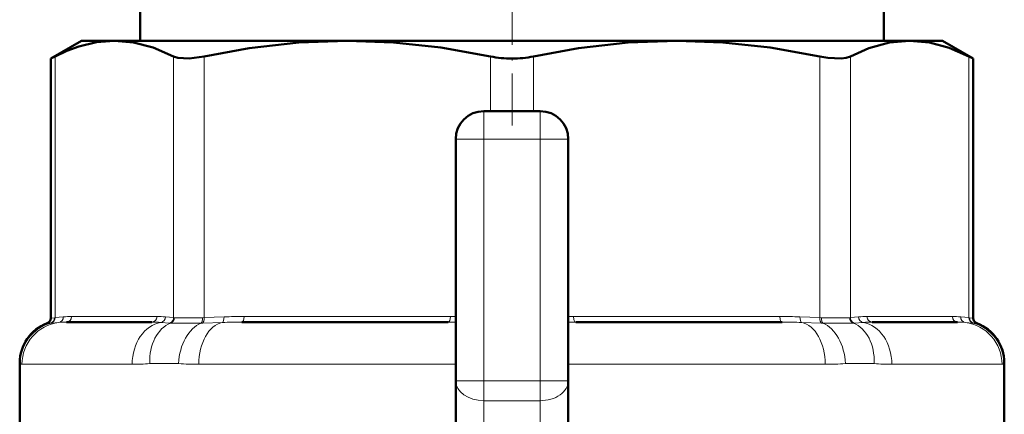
# Model space of a CAD drawing. Extents: x -1358 to 1757, y -1513 to 612.
# Tile 79 of 85: x 1688 to 1723, y -33 to -19. Entities that reach past the tile are written whole.
import ezdxf

# ---------------------------------------------------------------- set-up
doc = ezdxf.new("R2010")
doc.units = 0
doc.linetypes.add('DASHDOT', pattern=[18.5, 12, -3, 0.5, -3])

msp = doc.modelspace()

# ---------------------------------------------------------------- linework, layer by layer
at = {"color": 7, "linetype": 'DASHDOT', "lineweight": 18, "ltscale": 0.153835}
msp.add_line((1705.979, -22.886), (1705.979, -16.733), dxfattribs=at)
at = {"color": 7, "lineweight": 50}
for p, q in [((1692.758, -18.373), (1692.758, -19.873)), ((1719.199, -19.873), (1719.199, -18.373)), ((1690.678, -19.873), (1689.583, -20.506)), ((1690.678, -19.873), (1691.843, -19.873)), ((1691.843, -19.873), (1700.123, -19.873)), ((1700.123, -19.873), (1711.833, -19.873)), ((1711.833, -19.873), (1720.114, -19.873)), ((1720.114, -19.873), (1721.278, -19.873)), ((1721.278, -19.873), (1722.374, -20.506)), ((1689.735, -20.428), (1689.583, -20.506)), ((1689.583, -29.728), (1689.583, -20.506)), ((1722.374, -20.506), (1722.222, -20.428)), ((1722.374, -29.728), (1722.374, -20.506)), ((1704.979, -22.373), (1706.979, -22.373)), ((1703.979, -31.959), (1703.979, -23.373)), ((1707.979, -23.373), (1707.979, -31.959)), ((1693.177, -29.873), (1690.14, -29.873)), ((1703.713, -29.873), (1696.38, -29.873)), ((1715.577, -29.873), (1708.244, -29.873)), ((1721.817, -29.873), (1718.78, -29.873)), ((1688.479, -31.32), (1688.479, -33.483)), ((1723.479, -31.32), (1723.479, -35.029)), ((1703.979, -38.602), (1703.979, -31.959)), ((1707.979, -38.602), (1707.979, -31.959))]:
    msp.add_line(p, q, dxfattribs=at)
at = {"color": 7, "lineweight": 18}
for p, q in [((1689.735, -20.428), (1689.735, -29.715)), ((1693.951, -29.715), (1693.951, -20.428)), ((1695.034, -20.428), (1695.034, -29.715)), ((1705.213, -22.373), (1705.213, -20.428)), ((1706.744, -20.428), (1706.744, -22.373)), ((1716.923, -29.715), (1716.923, -20.428)), ((1718.006, -20.428), (1718.006, -29.715)), ((1722.222, -29.715), (1722.222, -20.428)), ((1704.979, -22.373), (1704.979, -23.373)), ((1706.979, -22.373), (1706.979, -23.373)), ((1703.979, -23.373), (1704.979, -23.373)), ((1704.979, -23.373), (1704.979, -31.959)), ((1706.979, -23.373), (1704.979, -23.373)), ((1706.979, -31.959), (1706.979, -23.373)), ((1706.979, -23.373), (1707.979, -23.373)), ((1689.583, -29.728), (1689.714, -29.717)), ((1689.714, -29.717), (1689.735, -29.715)), ((1689.735, -29.715), (1690.028, -29.686)), ((1690.324, -29.673), (1693.362, -29.673)), ((1693.658, -29.686), (1693.951, -29.715)), ((1693.951, -29.715), (1693.974, -29.717)), ((1694.982, -29.717), (1695.034, -29.715)), ((1695.034, -29.715), (1695.742, -29.686)), ((1696.457, -29.673), (1703.79, -29.673)), ((1703.79, -29.673), (1703.978, -29.674)), ((1707.979, -29.674), (1708.167, -29.673)), ((1708.167, -29.673), (1715.5, -29.673)), ((1716.215, -29.686), (1716.923, -29.715)), ((1716.923, -29.715), (1716.975, -29.717)), ((1717.983, -29.717), (1718.006, -29.715)), ((1718.006, -29.715), (1718.299, -29.686)), ((1718.595, -29.673), (1721.633, -29.673)), ((1721.928, -29.686), (1722.222, -29.715)), ((1722.222, -29.715), (1722.243, -29.717)), ((1722.243, -29.717), (1722.374, -29.728)), ((1689.582, -29.909), (1689.453, -29.915)), ((1689.602, -29.907), (1689.582, -29.909)), ((1689.868, -29.885), (1689.602, -29.907)), ((1693.813, -29.907), (1693.492, -29.885)), ((1693.84, -29.909), (1693.813, -29.907)), ((1694.984, -29.907), (1694.928, -29.909)), ((1695.682, -29.885), (1694.984, -29.907)), ((1703.979, -29.875), (1703.713, -29.873)), ((1708.244, -29.873), (1707.978, -29.875)), ((1716.972, -29.907), (1716.275, -29.885)), ((1717.029, -29.909), (1716.972, -29.907)), ((1718.144, -29.907), (1718.117, -29.909)), ((1718.465, -29.885), (1718.144, -29.907)), ((1722.354, -29.907), (1722.089, -29.885)), ((1722.375, -29.909), (1722.354, -29.907)), ((1722.504, -29.915), (1722.375, -29.909)), ((1688.493, -31.347), (1688.479, -31.32)), ((1688.559, -31.373), (1692.477, -31.373)), ((1694.124, -31.347), (1693.105, -31.347)), ((1694.845, -31.373), (1703.979, -31.373)), ((1707.979, -31.373), (1717.112, -31.373)), ((1718.852, -31.347), (1717.833, -31.347)), ((1719.48, -31.373), (1723.398, -31.373)), ((1723.479, -31.32), (1723.464, -31.347)), ((1703.979, -31.959), (1704.979, -31.959)), ((1704.979, -31.959), (1706.979, -31.959)), ((1704.979, -31.959), (1704.979, -32.666)), ((1706.979, -31.959), (1706.979, -32.666)), ((1706.979, -31.959), (1707.979, -31.959)), ((1704.979, -39.155), (1704.979, -32.666)), ((1706.979, -32.666), (1704.979, -32.666)), ((1706.979, -32.666), (1706.979, -39.155))]:
    msp.add_line(p, q, dxfattribs=at)
at = {"color": 7, "linetype": 'DASHDOT', "lineweight": 18, "ltscale": 0.257574}
msp.add_line((1704.979, -32.818), (1704.979, -22.515), dxfattribs=at)
at = {"color": 7, "linetype": 'DASHDOT', "lineweight": 18, "ltscale": 0.257589}
msp.add_line((1706.979, -22.515), (1706.979, -32.818), dxfattribs=at)
at = {"color": 7, "linetype": 'DASHDOT', "lineweight": 18, "ltscale": 0.060001}
for p, q in [((1704.778, -23.373), (1707.178, -23.373)), ((1704.778, -31.959), (1707.178, -31.959))]:
    msp.add_line(p, q, dxfattribs=at)
at = {"color": 7, "lineweight": 50}
for points in [[(1691.843, -19.873), (1691.21, -19.925), (1690.577, -20.077), (1690.155, -20.233), (1689.735, -20.428)], [(1693.951, -20.428), (1693.218, -20.114), (1692.522, -19.933), (1691.843, -19.873)], [(1700.123, -19.873), (1698.402, -19.938), (1696.632, -20.139), (1695.034, -20.428)], [(1705.213, -20.428), (1703.444, -20.114), (1701.763, -19.933), (1700.123, -19.873)], [(1711.833, -19.873), (1710.112, -19.938), (1708.342, -20.139), (1706.744, -20.428)], [(1716.923, -20.428), (1715.155, -20.114), (1713.474, -19.933), (1711.833, -19.873)], [(1720.114, -19.873), (1719.401, -19.938), (1718.668, -20.139), (1718.006, -20.428)], [(1722.222, -20.428), (1721.523, -20.125), (1720.82, -19.937), (1720.114, -19.873)], [(1695.034, -20.428), (1694.499, -20.503), (1694.096, -20.478), (1693.951, -20.428)], [(1718.006, -20.428), (1717.861, -20.478), (1717.677, -20.503), (1717.207, -20.478), (1716.923, -20.428)]]:
    msp.add_lwpolyline(points, dxfattribs=at)
at = {"color": 7, "lineweight": 18}
for points in [[(1693.974, -29.717), (1694.484, -29.727), (1694.982, -29.717)], [(1716.975, -29.717), (1717.672, -29.727), (1717.983, -29.717)]]:
    msp.add_lwpolyline(points, dxfattribs=at)
at = {"color": 7, "lineweight": 50}
for centre, radius, start, end in [((1705.967, -16.779), 3.727, 258.3238, 270.1707), ((1705.989, -16.776), 3.729, 269.8321, 281.6725), ((1704.979, -23.373), 1, 90, 180), ((1706.979, -23.373), 1, 0, 90), ((1689.383, -29.728), 0.2, 290.5165, 359.9999), ((1722.574, -29.728), 0.2, 180.0001, 249.4835), ((1689.979, -31.32), 1.5, 110.5177, 180), ((1721.979, -31.32), 1.5, 359.9834, 69.4823)]:
    msp.add_arc(centre, radius, start, end, dxfattribs=at)
at = {"color": 7, "lineweight": 18}
for centre, radius, start, end in [((1689.517, -29.724), 0.196, 289.2011, 2.0769), ((1689.54, -29.723), 0.195, 288.8448, 2.6072), ((1689.836, -29.696), 0.192, 279.6889, 3.0559), ((1690.311, -32.801), 3.128, 89.7592, 95.1871), ((1693.375, -32.801), 3.128, 84.8129, 90.2408), ((1693.458, -29.69), 0.199, 279.7602, 1.0432), ((1693.749, -29.716), 0.202, 288.6376, 0.5069), ((1693.772, -29.72), 0.202, 289.9883, 0.854), ((1696.425, -47.854), 18.18, 89.8986, 92.1508), ((1715.532, -47.854), 18.18, 87.8492, 90.1014), ((1718.185, -29.72), 0.202, 179.146, 250.0117), ((1718.208, -29.716), 0.202, 179.4931, 251.3624), ((1718.582, -32.801), 3.128, 89.7592, 95.1871), ((1718.498, -29.69), 0.199, 178.9568, 260.2398), ((1721.646, -32.801), 3.128, 84.8129, 90.2408), ((1722.121, -29.696), 0.192, 176.9441, 260.3111), ((1722.417, -29.723), 0.195, 177.3928, 251.1552), ((1722.439, -29.724), 0.196, 177.9231, 250.7989), ((1689.995, -31.353), 1.502, 105.9772, 179.784), ((1690.126, -32.834), 2.96, 89.7465, 95.0069), ((1693.191, -33.894), 4.021, 85.7024, 90.1944), ((1694.357, -7.921), 21.995, 268.6539, 271.4886), ((1696.348, -49.526), 19.653, 89.9051, 91.9429), ((1715.609, -49.526), 19.653, 88.0571, 90.0949), ((1717.6, -7.911), 22.005, 268.5123, 271.3456), ((1718.766, -33.894), 4.021, 89.8056, 94.2976), ((1721.83, -32.834), 2.96, 84.9931, 90.2535), ((1721.962, -31.353), 1.502, 0.216, 74.0228), ((1688.549, -31.3), 0.073, 220.243, 277.8347), ((1692.497, -24.224), 7.149, 269.8403, 274.8785), ((1694.803, -22.429), 8.944, 265.6487, 270.2682), ((1717.155, -22.438), 8.935, 269.7295, 274.3536), ((1719.46, -24.216), 7.157, 265.1242, 270.157), ((1723.408, -31.3), 0.0729, 262.143, 319.7781)]:
    msp.add_arc(centre, radius, start, end, dxfattribs=at)
for centre, major_axis, ratio, start_param, end_param in [((1690.14, -29.673), (0, 0.2), 0.92388, 3.141593, 4.712389), ((1693.177, -29.673), (0, 0.2), 0.92388, 3.141593, 4.712389), ((1694.9, -29.717), (0.007, -0.2), 0.408466, 0.272287, 1.557437), ((1694.957, -29.715), (0.008, -0.2), 0.382405, 0.255495, 1.554996), ((1695.666, -29.686), (0.008, -0.2), 0.382432, 0.102908, 1.555785), ((1696.38, -29.673), (0, 0.2), 0.382683, 3.141593, 4.712389), ((1703.713, -29.673), (0, 0.2), 0.382683, 3.141593, 4.712389), ((1708.244, -29.673), (0, 0.2), 0.382683, 1.570796, 3.141593), ((1715.577, -29.673), (0, 0.2), 0.382683, 1.570796, 3.141593), ((1716.291, -29.686), (-0.008, -0.2), 0.382432, 4.727401, 6.180277), ((1717, -29.715), (-0.008, -0.2), 0.382405, 4.728189, 6.02769), ((1717.057, -29.717), (-0.007, -0.2), 0.408466, 4.725748, 6.010898), ((1718.78, -29.673), (0, -0.2), 0.92388, 4.712389, 6.283185), ((1721.817, -29.673), (0, -0.2), 0.92388, 4.712389, 6.283185), ((1690.052, -31.373), (0, -1.5), 0.995414, 3.264935, 4.712389), ((1693.634, -31.373), (0, -1.5), 0.771505, 3.264935, 4.712389), ((1694.208, -31.347), (0.143, -1.493), 0.734075, 3.351169, 4.642046), ((1695.14, -31.347), (-0.132, -1.494), 0.675962, 3.481187, 4.772063), ((1695.799, -31.373), (0, -1.5), 0.636223, 3.264935, 4.712389), ((1716.158, -31.373), (0, 1.5), 0.636223, 4.712389, 6.159843), ((1716.817, -31.347), (0.132, -1.494), 0.675962, 1.511122, 2.801999), ((1717.748, -31.347), (-0.143, -1.493), 0.734075, 1.64114, 2.932016), ((1718.323, -31.373), (0, 1.5), 0.771505, 4.712389, 6.159843), ((1721.905, -31.373), (0, 1.5), 0.995414, 4.712389, 6.159843), ((1704.979, -31.959), (-1, 0), 0.707107, 0, 1.570796), ((1706.979, -31.959), (-1, 0), 0.707107, 1.570796, 3.141593)]:
    msp.add_ellipse(centre, major_axis=major_axis, ratio=ratio, start_param=start_param, end_param=end_param, dxfattribs=at)

doc.saveas('drawing.dxf')
